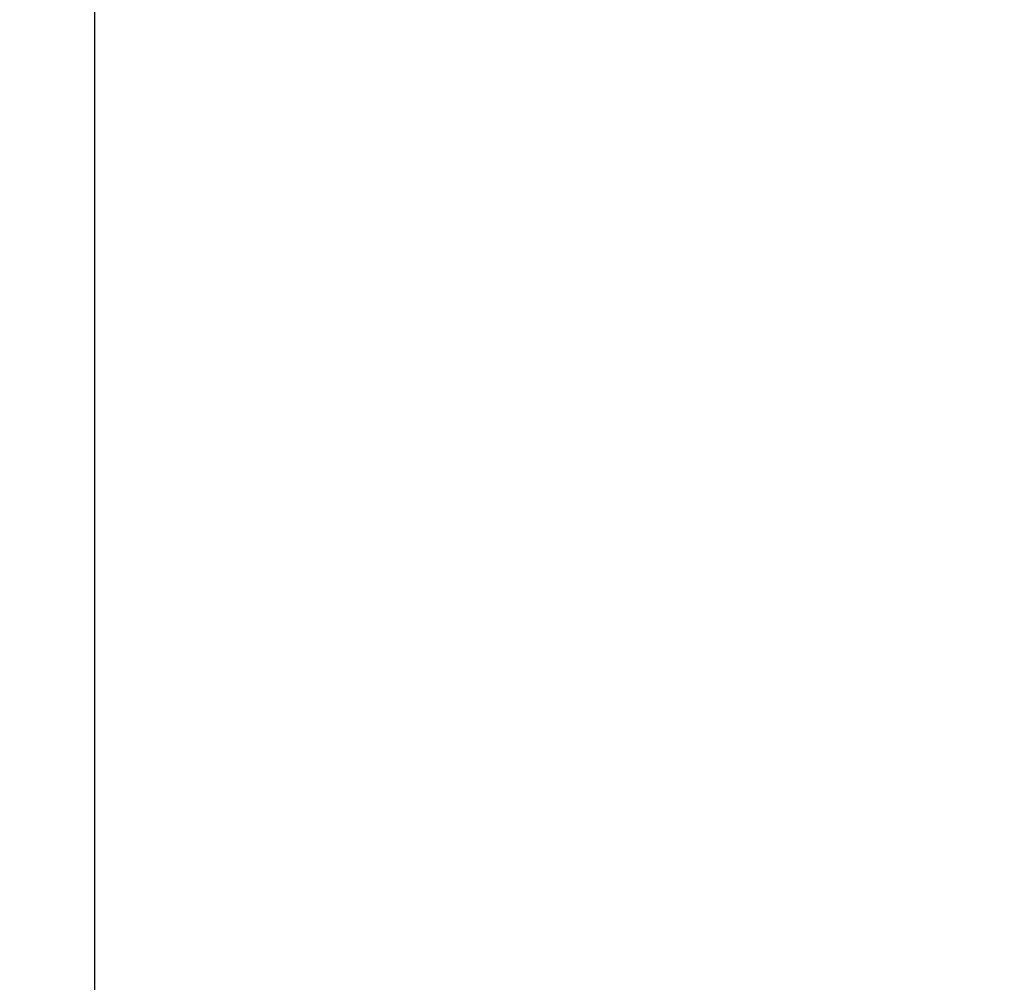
# Model space of a CAD drawing. Header units: metres. Extents: x 63115 to 703450, y -261936 to -53969.
# Tile 77 of 197: x 162231.53 to 162235.04, y -134567.46 to -134564.03. Entities that reach past the tile are written whole.
import ezdxf

# ---------------------------------------------------------------- set-up
doc = ezdxf.new("R2010")
doc.units = ezdxf.units.M
doc.linetypes.add('DASHDOT2', pattern=[12.7, 6.35, -3.175, 0, -3.175])
doc.layers.add('_01-STRAMIENEN', color=253, linetype='DASHDOT2')
doc.layers.add('_03-PROJECTION', color=1, linetype='Continuous')
doc.layers.add('_01Hulplijnen', color=6, linetype='Continuous', plot=False)

# ---------------------------------------------------------------- blocks, each defined once
blk = doc.blocks.new('*U244')
at = {"layer": '_01-STRAMIENEN'}
blk.add_lwpolyline([(1300, 5487.358), (1300, -4768.642)], dxfattribs=at)
at = {"layer": '_01Hulplijnen'}
blk.add_lwpolyline([(1300, 5487.358), (1300, -4768.642)], dxfattribs=at)
blk = doc.blocks.new('*U198')
at = {"layer": '_01Hulplijnen'}
blk.add_lwpolyline([(1300, -766.0302), (1300, -4752.8389)], dxfattribs=at)

msp = doc.modelspace()

# ---------------------------------------------------------------- linework, layer by layer
at = {"layer": '_03-PROJECTION'}
for start_param, end_param in [(5.35272, 10.194284), (0.531155, 2.601165)]:
    msp.add_ellipse((160931.8001, -130410.6056), major_axis=(-6500, 0), ratio=0.638462, start_param=start_param, end_param=end_param, dxfattribs=at)

# ---------------------------------------------------------------- block references
for name in ['*U244', '*U198']:
    msp.add_blockref(name, (160931.8001, -130410.6056), dxfattribs=at)

doc.saveas('drawing.dxf')
